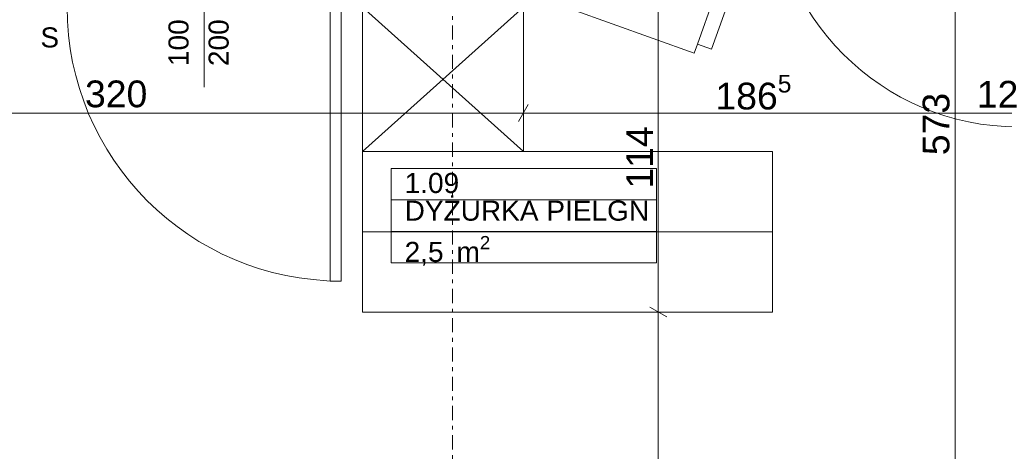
# Model space of a CAD drawing. Extents: x 100 to 2982, y 37 to 2050.
# Tile 113 of 135: x 1536 to 1904, y 1369 to 1530. Entities that reach past the tile are written whole.
import ezdxf
from ezdxf.xclip import XClip

# ---------------------------------------------------------------- set-up
doc = ezdxf.new("R2010")
doc.units = 0
doc.header["$MEASUREMENT"] = 0
doc.header["$XCLIPFRAME"] = 0
doc.linetypes.add('Przerywana podwójnie', pattern=[54.680554, 26.458333, -10.583333, 7.055556, -10.583333])
for name, color, linetype in [('210-A Pomieszczenia', 7, 'Continuous'), ('299-A Wymiary Opisy', 7, 'Continuous'), ('410-K Osie', 7, 'Continuous'), ('820-G Rysunki Obrazki', 7, 'Continuous'), ('Drzwi ARCHICAD', 7, 'Continuous'), ('Nowe_320-W Umeblowanie', 7, 'Continuous'), ('Nowe_330-W Wyposażenie', 7, 'Continuous'), ('Znaczniki drzwi ARCHICADa', 7, 'Continuous')]:
    doc.layers.add(name, color=color, linetype=linetype)
doc.styles.add('STYL_AUTOMATYCZNY_3', font='txt')
doc.styles.add('STYL_AUTOMATYCZNY_7', font='txt')

# ---------------------------------------------------------------- blocks, each defined once
blk = doc.blocks.new('Rysunek_1_1', base_point=(-18316.35, -206.53))
at = {"layer": '210-A Pomieszczenia', "color": 6, "linetype": 'Continuous', "lineweight": 13, "ltscale": 0.2}
for p, q in [((1674.93, 1474.71), (1774.07, 1474.71)), ((1674.93, 1462.93), (1674.93, 1474.71)), ((1774.07, 1474.71), (1774.07, 1462.93)), ((1774.07, 1462.93), (1674.93, 1462.93)), ((1674.93, 1462.93), (1774.07, 1462.93)), ((1674.93, 1451.14), (1674.93, 1462.93)), ((1774.07, 1462.93), (1774.07, 1451.14)), ((1774.07, 1451.14), (1674.93, 1451.14)), ((1674.93, 1451.14), (1774.07, 1451.14)), ((1674.93, 1439.35), (1674.93, 1451.14)), ((1774.07, 1451.14), (1774.07, 1439.35)), ((1774.07, 1439.35), (1674.93, 1439.35))]:
    blk.add_line(p, q, dxfattribs=at)
at = {"layer": '299-A Wymiary Opisy', "color": 85, "linetype": 'Continuous', "lineweight": 13, "ltscale": 0.2}
for p, q in [((1885.71, 1204.51), (1885.71, 1777.51)), ((1774.76, 1421.01), (1774.76, 1535.01)), ((1724.34, 1490.72), (1724.34, 1500.09)), ((1404.13, 1495.4), (1724.34, 1495.4)), ((1724.34, 1495.4), (1910.8, 1495.4)), ((1779.45, 1421.01), (1770.08, 1421.01)), ((1774.76, 1204.51), (1774.76, 1421.01))]:
    blk.add_line(p, q, dxfattribs=at)
at = {"layer": '299-A Wymiary Opisy', "color": 45, "linetype": 'Continuous', "lineweight": 15, "ltscale": 0.2}
for p, q in [((1726.14, 1498.53), (1722.53, 1492.28)), ((1771.64, 1422.81), (1777.89, 1419.2))]:
    blk.add_line(p, q, dxfattribs=at)
at = {"layer": '410-K Osie', "color": 101, "linetype": 'Przerywana podwójnie', "lineweight": 5, "ltscale": 0.2}
blk.add_line((1697.8, 1801.51), (1697.8, 517.46), dxfattribs=at)
blk.add_line((1697.8, 1801.51), (1697.8, 517.46), dxfattribs=at)
at = {"layer": 'Drzwi ARCHICAD', "color": 3, "linetype": 'Continuous', "lineweight": 13, "ltscale": 0.2}
for p, q in [((1652.15, 1535.01), (1652.15, 1432.61)), ((1656.15, 1432.61), (1656.15, 1535.01)), ((1652.15, 1432.61), (1656.15, 1432.61))]:
    blk.add_line(p, q, dxfattribs=at)
for centre, radius in [((1909.3, 1582.61), 92.4), ((1656.15, 1535.01), 102.4)]:
    blk.add_arc(centre, radius, 180, 270, dxfattribs=at)
at = {"layer": 'Nowe_320-W Umeblowanie', "color": 4, "linetype": 'Continuous', "lineweight": 13, "ltscale": 0.2}
blk.add_line((1789.36, 1521.11), (1804.96, 1564.55), dxfattribs=at)
at = {"layer": 'Nowe_320-W Umeblowanie', "color": 4, "linetype": 'Continuous', "lineweight": 13, "ltscale": 0.2, "flags": 128}
blk.add_lwpolyline([(1742.13, 1534.25), (1788.14, 1517.72), (1789.36, 1521.12), (1794.59, 1519.24), (1810.19, 1562.68)], dxfattribs=at)
at = {"layer": 'Nowe_330-W Wyposażenie', "color": 4, "linetype": 'Continuous', "lineweight": 13, "ltscale": 0.2}
for p, q in [((1724.34, 1481.01), (1664.15, 1535.01)), ((1724.34, 1535.01), (1664.15, 1481.01))]:
    blk.add_line(p, q, dxfattribs=at)
at = {"layer": 'Nowe_330-W Wyposażenie', "color": 4, "linetype": 'Continuous', "lineweight": 13, "ltscale": 0.2, "flags": 128}
for points in [[(1724.34, 1535.01), (1724.34, 1481.01), (1664.15, 1481.01), (1664.15, 1535.01)], [(1817.4, 1421.01), (1664.15, 1421.01), (1664.15, 1481.01), (1817.4, 1481.01)], [(1817.4, 1421.01), (1664.15, 1421.01), (1664.15, 1451.01), (1817.4, 1451.01)]]:
    blk.add_lwpolyline(points, close=True, dxfattribs=at)
at = {"layer": 'Znaczniki drzwi ARCHICADa', "color": 45, "linetype": 'Continuous', "lineweight": 15, "ltscale": 0.2}
blk.add_line((1604.95, 1557.83), (1604.95, 1505.01), dxfattribs=at)
at = {"layer": '210-A Pomieszczenia', "color": 6, "linetype": 'Continuous', "lineweight": 13, "char_height": 7.5, "attachment_point": 1}
for s, insert, style in [('\\A1;{\\pql;\\pt0,25;\\fArial|b0|i0|c238|p38;1.09\\fArial|b0|i0|c238|p38;\\A1{\\H.66x;\\S^  ;}\\fArial|b0|i0|c238|p38;\\fArial|b0|i0|c238|p38;\\A1{\\H.66x;\\S^  ;}}', (1679.93, 1473), 'STYL_AUTOMATYCZNY_3'), ('\\A1;{\\pql;\\pt0,230;\\fArial|b0|i0|c0|p38;DYŻURKA PIELGN\\fArial|b0|i0|c0|p38;\\A1{\\H.66x;\\S^  ;}\\fArial|b0|i0|c0|p38;\\fArial|b0|i0|c0|p38;\\A1{\\H.66x;\\S^  ;}}', (1679.93, 1462.66), 'STYL_AUTOMATYCZNY_7'), ('\\A1;{\\pql;\\pt0,25;\\fArial|b0|i0|c238|p38;2,5\\fArial|b0|i0|c238|p38;\\A1{\\H.66x;\\S^  ;}\\fArial|b0|i0|c238|p38; m\\fArial|b0|i0|c238|p38;\\A1{\\H.66x;\\S2^  ;}}', (1679.93, 1449.43), 'STYL_AUTOMATYCZNY_3')]:
    blk.add_mtext(s, dxfattribs=dict(at, insert=insert, style=style))
at = {"layer": '299-A Wymiary Opisy', "color": 46, "linetype": 'Continuous', "lineweight": 15, "insert": (1796.09, 1493.81), "char_height": 10, "attachment_point": 7, "style": 'STYL_AUTOMATYCZNY_3'}
blk.add_mtext('\\A1;{\\pql;\\fArial|b0|i0|c238|p38;186\\fArial|b0|i0|c238|p38;\\A1{\\H.66x;\\S5^  ;}}', dxfattribs=at)
at = {"layer": '299-A Wymiary Opisy', "color": 46, "linetype": 'Continuous', "lineweight": 15, "char_height": 10, "attachment_point": 7, "style": 'STYL_AUTOMATYCZNY_7'}
for s, insert, width in [('\\A1;{\\pql;\\fArial|b0|i0|c0|p38;320}', (1560.44, 1497.4), 22.7658), ('\\A1;{\\pql;\\fArial|b0|i0|c0|p38;12}', (1893.82, 1497.4), 15.1772)]:
    blk.add_mtext(s, dxfattribs=dict(at, insert=insert, width=width))
at = {"layer": '299-A Wymiary Opisy', "color": 46, "linetype": 'Continuous', "lineweight": 15, "char_height": 10, "attachment_point": 7, "rotation": 90, "style": 'STYL_AUTOMATYCZNY_7'}
for s, insert, width in [('\\A1;{\\pql;\\fArial|b0|i0|c0|p38;573}', (1883.71, 1479.63), 22.7658), ('\\A1;{\\pql;\\fArial|b0|i0|c0|p38;114}', (1772.76, 1467.13), 21.7601)]:
    blk.add_mtext(s, dxfattribs=dict(at, insert=insert, width=width))
at = {"layer": 'Znaczniki drzwi ARCHICADa', "color": 7, "linetype": 'Continuous', "lineweight": 13, "char_height": 7.5, "attachment_point": 7, "rotation": 90, "style": 'STYL_AUTOMATYCZNY_3'}
for s, insert in [('\\A1;{\\pql;\\pt0;\\fArial|b0|i0|c238|p38;100\\fArial|b0|i0|c238|p38;\\A1{\\H.66x;\\S^  ;}\\fArial|b0|i0|c238|p38;\\fArial|b0|i0|c238|p38;}', (1601.33, 1512.93)), ('\\A1;{\\pql;\\pt0;\\fArial|b0|i0|c238|p38;200\\fArial|b0|i0|c238|p38;\\A1{\\H.66x;\\S^  ;}\\fArial|b0|i0|c238|p38;\\fArial|b0|i0|c238|p38;}', (1616.33, 1512.93))]:
    blk.add_mtext(s, dxfattribs=dict(at, insert=insert))
at = {"layer": 'Znaczniki drzwi ARCHICADa', "color": 7, "linetype": 'Continuous', "lineweight": 13, "insert": (1543.77, 1519.79), "char_height": 7.5, "attachment_point": 7, "style": 'STYL_AUTOMATYCZNY_3'}
blk.add_mtext('\\A1;{\\pql;\\pt0;\\fArial|b0|i0|c238|p38;S\\fArial|b0|i0|c238|p38;\\fArial|b0|i0|c238|p38;\\fArial|b0|i0|c238|p38;}', dxfattribs=at)

msp = doc.modelspace()

# ---------------------------------------------------------------- block references
at = {"layer": '820-G Rysunki Obrazki', "color": 65, "linetype": 'Continuous', "lineweight": 13, "ltscale": 0.2}
ref = msp.add_blockref('Rysunek_1_1', (-18316.35, -206.53), dxfattribs=at)
XClip(ref).set_block_clipping_path([(244.527027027, 76.8014120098), (2570.9054054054, 2022.1162324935)])

doc.saveas('drawing.dxf')
